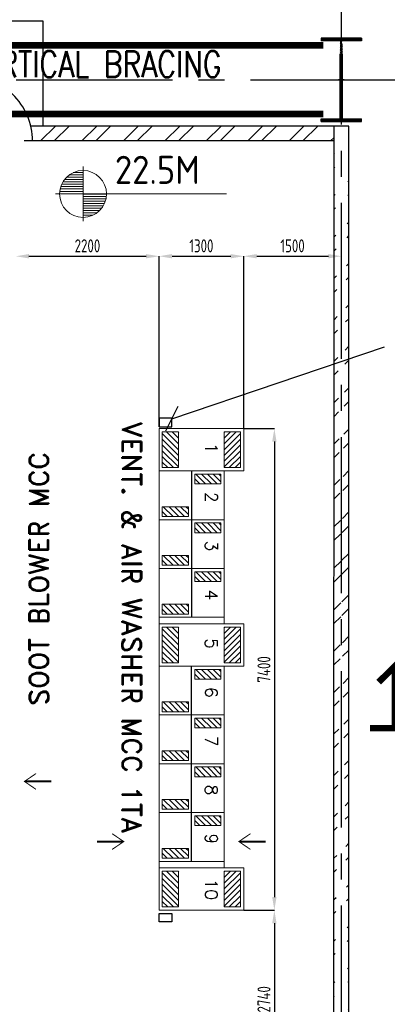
# Model space of a CAD drawing. Extents: x -11758 to 4934791, y -233543 to 1826789.
# Tile 16 of 107: x 89863 to 95509, y 108616 to 123746. Entities that reach past the tile are written whole.
import ezdxf

# ---------------------------------------------------------------- set-up
doc = ezdxf.new("R2010")
doc.units = 0
doc.header["$LTSCALE"] = 800
doc.header["$MEASUREMENT"] = 0
for name, pattern in [('CENTER', [2, 1.25, -0.25, 0.25, -0.25]), ('CENTER2', [1.125, 0.75, -0.125, 0.125, -0.125]), ('DASHDOT', [1, 0.5, -0.25, 0, -0.25])]:
    doc.linetypes.add(name, pattern=pattern)
doc.layers.get('0').update_dxf_attribs({"linetype": 'CONTINUOUS'})
doc.layers.get('DEFPOINTS').update_dxf_attribs({"linetype": 'CONTINUOUS'})
for name, color, linetype in [('COL', 1, 'CENTER'), ('GRID', 8, 'CENTER'), ('HATCH', 9, 'CONTINUOUS'), ('LTB', 5, 'CONTINUOUS'), ('panel', 32, 'CONTINUOUS'), ('SBMCC', 4, 'CONTINUOUS'), ('STR', 2, 'CONTINUOUS'), ('SWGR', 7, 'CONTINUOUS'), ('WALL', 6, 'CONTINUOUS')]:
    doc.layers.add(name, color=color, linetype=linetype)
for name, color, linetype, lineweight in [('DIM', 4, 'CONTINUOUS', 15), ('EQPT', 8, 'CONTINUOUS', 5), ('T', 3, 'CONTINUOUS', 15), ('TEXT', 3, 'CONTINUOUS', 15)]:
    doc.layers.add(name, color=color, linetype=linetype, lineweight=lineweight)
doc.styles.add('ROMAND', font='romand')
doc.styles.add('ROMANS', font='ISO9.shx', dxfattribs={"width": 0.8})
doc.styles.add('S1', font='SIMPLEX.SHX', dxfattribs={"height": 200})
doc.styles.add('S3', font='ROMANS1.SHX', dxfattribs={"width": 0.8})
doc.styles.get("Standard").update_dxf_attribs({"font": 'ISO9'})
doc.dimstyles.new('ROMANS', dxfattribs={"dimscale": 250, "dimtxt": 1.8, "dimasz": 2, "dimexe": 0, "dimexo": 0, "dimgap": 0.5, "dimtad": 1, "dimdec": 0, "dimzin": 0, "dimdsep": 46, "dimtxsty": 'ROMANS', "dimblk": 'OBLIQUE', "dimcen": 0, "dimclrd": 9, "dimclre": 9, "dimclrt": 4, "dimadec": 0, "dimazin": 0, "dimtfac": 1, "dimtdec": 0, "dimtix": 1, "dimtmove": 0, "dimatfit": 3, "dimldrblk": 'OBLIQUE', "dimfxl": 1, "dimtolj": 1, "dimtzin": 0, "dimarcsym": 0})
doc.dimstyles.new('STANDARD$0', dxfattribs={"dimtxt": 250, "dimasz": 200, "dimexe": 0, "dimexo": 0, "dimgap": 100, "dimtad": 1, "dimdec": 0, "dimzin": 0, "dimdsep": 46, "dimtxsty": 'S1', "dimcen": 0, "dimadec": 0, "dimazin": 0, "dimtfac": 1, "dimtdec": 0, "dimtmove": 2, "dimatfit": 3, "dimfxl": 1, "dimtolj": 1, "dimtzin": 0, "dimarcsym": 0})

# ---------------------------------------------------------------- blocks, each defined once
blk = doc.blocks.new('A$C14326149')
at = {"layer": 'COL'}
h = blk.add_hatch(dxfattribs=at)
h.set_pattern_fill('ANSI31', color=256, scale=100, style=0)
h.paths.add_polyline_path([(-310, -640), (-310, -600), (310, -600), (310, -640)])
h.paths.add_polyline_path([(310, 640), (310, 600), (-310, 600), (-310, 640)])
edge = h.paths.add_edge_path()
edge.add_line((-16, -600), (-16, 600))
edge.add_line((16, -600), (16, 600))
for p, q in [((310, 640), (-310, 640)), ((-310, 640), (-310, 600)), ((310, 640), (310, 600)), ((310, 600), (-310, 600)), ((-16, -600), (-16, 600)), ((16, -600), (16, 600)), ((-310, -600), (310, -600)), ((-310, -640), (-310, -600)), ((310, -640), (310, -600)), ((-310, -640), (310, -640))]:
    blk.add_line(p, q, dxfattribs=at)
at = {"layer": 'COL', "color": 2}
for p, q in [((0, -672), (0, 672)), ((44, 0), (-44, 0))]:
    blk.add_line(p, q, dxfattribs=at)
blk = doc.blocks.new('*D436')
at = {"layer": 'DEFPOINTS', "color": 0, "transparency": 16777216}
for p in [(89804, 120111), (92004, 120111), (92004, 117491)]:
    blk.add_point(p, dxfattribs=at)
at = {"layer": 'WALL', "color": 2, "lineweight": -2, "transparency": 16777216}
for p, q in [((90004, 120111), (91804, 120111)), ((92004, 117491), (92004, 120111))]:
    blk.add_line(p, q, dxfattribs=at)
at = {"layer": 'WALL', "color": 2, "transparency": 16777216}
for points in [[(90004, 120145), (90004, 120078), (89804, 120111)], [(91804, 120145), (91804, 120078), (92004, 120111)]]:
    blk.add_solid(points, dxfattribs=at)
at = {"layer": 'WALL', "color": 2, "transparency": 16777216, "insert": (90904, 120271), "char_height": 200, "attachment_point": 5, "style": 'ROMANS'}
blk.add_mtext('\\A1;2200', dxfattribs=at)
blk = doc.blocks.new('*D437')
at = {"layer": 'DEFPOINTS', "color": 0, "transparency": 16777216}
for p in [(93304, 120111), (92004, 119776), (93304, 117462)]:
    blk.add_point(p, dxfattribs=at)
at = {"layer": 'WALL', "color": 2, "lineweight": -2, "transparency": 16777216}
for p, q in [((92004, 119776), (92004, 120111)), ((92204, 120111), (93104, 120111)), ((93304, 117462), (93304, 120111))]:
    blk.add_line(p, q, dxfattribs=at)
at = {"layer": 'WALL', "color": 2, "transparency": 16777216}
for points in [[(92204, 120145), (92204, 120078), (92004, 120111)], [(93104, 120145), (93104, 120078), (93304, 120111)]]:
    blk.add_solid(points, dxfattribs=at)
at = {"layer": 'WALL', "color": 2, "transparency": 16777216, "insert": (92654, 120271), "char_height": 200, "attachment_point": 5, "style": 'ROMANS'}
blk.add_mtext('\\A1;1300', dxfattribs=at)
blk = doc.blocks.new('*D438')
at = {"layer": 'DEFPOINTS', "color": 0, "transparency": 16777216}
for p in [(93304, 120111), (94804, 120111), (94804, 120111)]:
    blk.add_point(p, dxfattribs=at)
at = {"layer": 'WALL', "color": 2, "lineweight": -2, "transparency": 16777216}
blk.add_line((93504, 120111), (94604, 120111), dxfattribs=at)
at = {"layer": 'WALL', "color": 2, "transparency": 16777216}
for points in [[(93504, 120145), (93504, 120078), (93304, 120111)], [(94604, 120145), (94604, 120078), (94804, 120111)]]:
    blk.add_solid(points, dxfattribs=at)
at = {"layer": 'WALL', "color": 2, "transparency": 16777216, "insert": (94054, 120271), "char_height": 200, "attachment_point": 5, "style": 'ROMANS'}
blk.add_mtext('\\A1;1500', dxfattribs=at)
blk = doc.blocks.new('*D440')
at = {"layer": 'DEFPOINTS', "color": 0, "transparency": 16777216}
for p in [(93304, 117462), (93304, 110062), (93775, 110062)]:
    blk.add_point(p, dxfattribs=at)
at = {"layer": 'WALL', "color": 2, "lineweight": -2, "transparency": 16777216}
for p, q in [((93304, 117462), (93775, 117462)), ((93775, 117262), (93775, 110262)), ((93304, 110062), (93775, 110062))]:
    blk.add_line(p, q, dxfattribs=at)
at = {"layer": 'WALL', "color": 2, "transparency": 16777216}
for points in [[(93741, 117262), (93808, 117262), (93775, 117462)], [(93741, 110262), (93808, 110262), (93775, 110062)]]:
    blk.add_solid(points, dxfattribs=at)
at = {"layer": 'WALL', "color": 2, "transparency": 16777216, "insert": (93615, 113762), "char_height": 200, "attachment_point": 5, "rotation": 90, "style": 'ROMANS'}
blk.add_mtext('\\A1;7400', dxfattribs=at)
blk = doc.blocks.new('*D444')
at = {"layer": 'DEFPOINTS', "color": 0, "transparency": 16777216}
for p in [(93775, 110062), (93775, 107322), (93775, 107322)]:
    blk.add_point(p, dxfattribs=at)
at = {"layer": 'WALL', "color": 2, "lineweight": -2, "transparency": 16777216}
blk.add_line((93775, 109862), (93775, 107522), dxfattribs=at)
at = {"layer": 'WALL', "color": 2, "transparency": 16777216}
for points in [[(93741, 109862), (93808, 109862), (93775, 110062)], [(93741, 107522), (93808, 107522), (93775, 107322)]]:
    blk.add_solid(points, dxfattribs=at)
at = {"layer": 'WALL', "color": 2, "transparency": 16777216, "insert": (93615, 108692), "char_height": 200, "attachment_point": 5, "rotation": 90, "style": 'ROMANS'}
blk.add_mtext('\\A1;2740', dxfattribs=at)
blk = doc.blocks.new('*X4')
at = {"color": 0}
for p, q in [((36226, 29425), (36330, 29425)), ((36115, 29325), (36330, 29325)), ((36132, 29350), (36330, 29350)), ((36154, 29375), (36330, 29375)), ((36183, 29400), (36330, 29400)), ((36081, 29225), (36330, 29225)), ((36085, 29250), (36330, 29250)), ((36092, 29275), (36330, 29275)), ((36102, 29300), (36330, 29300)), ((36080, 29200), (36330, 29200))]:
    blk.add_line(p, q, dxfattribs=at)
blk = doc.blocks.new('LL')
for p, q in [((-711, 0), (-711, 423)), ((-1136, 0), (-711, 0)), ((1493, 0), (-711, 0)), ((-711, 0), (-711, -418))]:
    blk.add_line(p, q)
for start, end in [(90, 180), (0, 90), (180, 270), (270, 0)]:
    blk.add_arc((-711, 0), 360, start, end)
at = {"xscale": 1.440000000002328, "yscale": 1.440000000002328, "zscale": 1.440000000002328}
blk.add_blockref('*X4', (-53026, -42044), dxfattribs=at)
at = {"xscale": 1.440000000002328, "yscale": 1.440000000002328, "zscale": 1.440000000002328, "rotation": 180}
blk.add_blockref('*X4', (51604, 42044), dxfattribs=at)
at = {"flags": 4}
blk.add_attdef('LEVEL', (-222, 154), '', height=432, dxfattribs=at)

msp = doc.modelspace()

# ---------------------------------------------------------------- hatches: boundary and pattern name
at = {"layer": 'HATCH'}
h = msp.add_hatch(dxfattribs=at)
h.set_pattern_fill('ANSI32', color=256, scale=1200, style=0)
h.set_pattern_definition([(45, (-151242.56, -132270.8), (-318.19805, 318.19805), []), (45, (-151030.42, -132270.8), (-318.19805, 318.19805), [])])
h.paths.add_polyline_path([(94691.4, 122110.9), (90032.1, 122111.6, -0.0574971), (90059.6, 121882.6), (94691.4, 121882.6)])
h = msp.add_hatch(dxfattribs=at)
h.set_pattern_fill('ANSI32', color=256, scale=1200, style=0)
h.set_pattern_definition([(45, (8248.18, -22037.7), (-318.198, 318.198), []), (45, (8460.3, -22037.7), (-318.198, 318.198), [])])
edge = h.paths.add_edge_path()
edge.add_line((94689.3, 108260.7), (94691.4, 122110.9))
edge.add_line((94918.8, 108032.4), (94919.1, 122110.9))
h = msp.add_hatch(dxfattribs=at)
h.set_pattern_fill('ANSI31', color=3, scale=500, angle=270, style=0)
h.set_pattern_definition([(315, (3099.13, 164623.215), (44.194174, 44.194174), [])])
h.paths.add_polyline_path([(92303.8, 116862.3), (92303.8, 117412.3), (92053.8, 117412.3), (92053.8, 116862.3)])
h = msp.add_hatch(dxfattribs=at)
h.set_pattern_fill('ANSI31', color=3, scale=500, angle=270, style=0)
h.set_pattern_definition([(225, (182208.38, 164623.215), (-44.194174, 44.194174), [])])
h.paths.add_polyline_path([(93003.8, 116862.3), (93003.8, 117412.3), (93253.8, 117412.3), (93253.8, 116862.3)])
h = msp.add_hatch(dxfattribs=at)
h.set_pattern_fill('ANSI31', color=3, scale=500, angle=270, style=0)
h.set_pattern_definition([(315, (6691.02, 163484.17), (44.194174, 44.194174), [])])
h.paths.add_polyline_path([(92953.8, 116612.3), (92953.8, 116762.3), (92553.8, 116762.3), (92553.8, 116612.3)])
h = msp.add_hatch(dxfattribs=at)
h.set_pattern_fill('ANSI31', color=3, scale=500, angle=270, style=0)
h.set_pattern_definition([(315, (6191.02, 162984.17), (44.194174, 44.194174), [])])
h.paths.add_polyline_path([(92453.8, 116112.3), (92453.8, 116262.3), (92053.8, 116262.3), (92053.8, 116112.3)])
h = msp.add_hatch(dxfattribs=at)
h.set_pattern_fill('ANSI31', color=3, scale=500, angle=270, style=0)
h.set_pattern_definition([(315, (6691.02, 162734.17), (44.194174, 44.194174), [])])
h.paths.add_polyline_path([(92953.8, 115862.3), (92953.8, 116012.3), (92553.8, 116012.3), (92553.8, 115862.3)])
h = msp.add_hatch(dxfattribs=at)
h.set_pattern_fill('ANSI31', color=3, scale=500, angle=270, style=0)
h.set_pattern_definition([(315, (6191.02, 162234.17), (44.194174, 44.194174), [])])
h.paths.add_polyline_path([(92453.8, 115362.3), (92453.8, 115512.3), (92053.8, 115512.3), (92053.8, 115362.3)])
h = msp.add_hatch(dxfattribs=at)
h.set_pattern_fill('ANSI31', color=3, scale=500, angle=270, style=0)
h.set_pattern_definition([(315, (6691.02, 161984.17), (44.194174, 44.194174), [])])
h.paths.add_polyline_path([(92953.8, 115112.3), (92953.8, 115262.3), (92553.8, 115262.3), (92553.8, 115112.3)])
h = msp.add_hatch(dxfattribs=at)
h.set_pattern_fill('ANSI31', color=3, scale=500, angle=270, style=0)
h.set_pattern_definition([(315, (6191.02, 161484.17), (44.194174, 44.194174), [])])
h.paths.add_polyline_path([(92453.8, 114612.3), (92453.8, 114762.3), (92053.8, 114762.3), (92053.8, 114612.3)])
h = msp.add_hatch(dxfattribs=at)
h.set_pattern_fill('ANSI31', color=3, scale=500, angle=270, style=0)
h.set_pattern_definition([(315, (3099.13, 161623.215), (44.194174, 44.194174), [])])
h.paths.add_polyline_path([(92303.8, 113862.3), (92303.8, 114412.3), (92053.8, 114412.3), (92053.8, 113862.3)])
h = msp.add_hatch(dxfattribs=at)
h.set_pattern_fill('ANSI31', color=3, scale=500, angle=270, style=0)
h.set_pattern_definition([(225, (182208.38, 161623.215), (-44.194174, 44.194174), [])])
h.paths.add_polyline_path([(93003.8, 113862.3), (93003.8, 114412.3), (93253.8, 114412.3), (93253.8, 113862.3)])
h = msp.add_hatch(dxfattribs=at)
h.set_pattern_fill('ANSI31', color=3, scale=500, angle=270, style=0)
h.set_pattern_definition([(315, (6691.02, 160484.17), (44.194174, 44.194174), [])])
h.paths.add_polyline_path([(92953.8, 113612.3), (92953.8, 113762.3), (92553.8, 113762.3), (92553.8, 113612.3)])
h = msp.add_hatch(dxfattribs=at)
h.set_pattern_fill('ANSI31', color=3, scale=500, angle=270, style=0)
h.set_pattern_definition([(315, (6191.02, 159984.17), (44.194174, 44.194174), [])])
h.paths.add_polyline_path([(92453.8, 113112.3), (92453.8, 113262.3), (92053.8, 113262.3), (92053.8, 113112.3)])
h = msp.add_hatch(dxfattribs=at)
h.set_pattern_fill('ANSI31', color=3, scale=500, angle=270, style=0)
h.set_pattern_definition([(315, (6691.02, 159734.17), (44.194174, 44.194174), [])])
h.paths.add_polyline_path([(92953.8, 112862.3), (92953.8, 113012.3), (92553.8, 113012.3), (92553.8, 112862.3)])
h = msp.add_hatch(dxfattribs=at)
h.set_pattern_fill('ANSI31', color=3, scale=500, angle=270, style=0)
h.set_pattern_definition([(315, (6191.02, 159234.17), (44.194174, 44.194174), [])])
h.paths.add_polyline_path([(92453.8, 112362.3), (92453.8, 112512.3), (92053.8, 112512.3), (92053.8, 112362.3)])
h = msp.add_hatch(dxfattribs=at)
h.set_pattern_fill('ANSI31', color=3, scale=500, angle=270, style=0)
h.set_pattern_definition([(315, (6691.02, 158984.17), (44.194174, 44.194174), [])])
h.paths.add_polyline_path([(92953.8, 112112.3), (92953.8, 112262.3), (92553.8, 112262.3), (92553.8, 112112.3)])
h = msp.add_hatch(dxfattribs=at)
h.set_pattern_fill('ANSI31', color=3, scale=500, angle=270, style=0)
h.set_pattern_definition([(315, (6191.02, 158484.17), (44.194174, 44.194174), [])])
h.paths.add_polyline_path([(92453.8, 111612.3), (92453.8, 111762.3), (92053.8, 111762.3), (92053.8, 111612.3)])
h = msp.add_hatch(dxfattribs=at)
h.set_pattern_fill('ANSI31', color=3, scale=500, angle=270, style=0)
h.set_pattern_definition([(315, (6691.02, 158234.17), (44.194174, 44.194174), [])])
h.paths.add_polyline_path([(92953.8, 111362.3), (92953.8, 111512.3), (92553.8, 111512.3), (92553.8, 111362.3)])
h = msp.add_hatch(dxfattribs=at)
h.set_pattern_fill('ANSI31', color=3, scale=500, angle=270, style=0)
h.set_pattern_definition([(315, (6191.02, 157734.17), (44.194174, 44.194174), [])])
h.paths.add_polyline_path([(92453.8, 110862.3), (92453.8, 111012.3), (92053.8, 111012.3), (92053.8, 110862.3)])
h = msp.add_hatch(dxfattribs=at)
h.set_pattern_fill('ANSI31', color=3, scale=500, angle=270, style=0)
h.set_pattern_definition([(315, (3099.13, 157873.215), (44.194174, 44.194174), [])])
h.paths.add_polyline_path([(92303.8, 110112.3), (92303.8, 110662.3), (92053.8, 110662.3), (92053.8, 110112.3)])
h = msp.add_hatch(dxfattribs=at)
h.set_pattern_fill('ANSI31', color=3, scale=500, angle=270, style=0)
h.set_pattern_definition([(225, (182208.38, 157873.215), (-44.194174, 44.194174), [])])
h.paths.add_polyline_path([(93003.8, 110112.3), (93003.8, 110662.3), (93253.8, 110662.3), (93253.8, 110112.3)])

# ---------------------------------------------------------------- linework, layer by layer
for p, q in [((90225.8, 123721.6), (88425.8, 123721.6)), ((90225.8, 122111.5), (90225.8, 123721.6))]:
    msp.add_line(p, q)
at = {"color": 0}
for p, q in [((92503.8, 116812.3), (92503.8, 115312.3)), ((92503.8, 115312.3), (92503.8, 114562.3)), ((92503.8, 110812.3), (92503.8, 113812.3))]:
    msp.add_line(p, q, dxfattribs=at)
at = {"color": 0, "lineweight": 9, "const_width": 15}
for points in [[(90113.4, 112161.3), (89946.9, 112048), (90347.4, 112048)], [(91282.7, 111237.7), (91449.2, 111124.5), (91048.7, 111124.5)], [(93407.6, 111237.7), (93241.1, 111124.5), (93641.6, 111124.5)]]:
    msp.add_lwpolyline(points, dxfattribs=at)
at = {"layer": 'EQPT', "color": 0}
for p, q in [((92303.8, 117412.3), (92053.8, 117412.3)), ((92053.8, 117412.3), (92053.8, 116862.3)), ((92303.8, 117412.3), (92303.8, 116862.3)), ((93003.8, 117412.3), (93253.8, 117412.3)), ((93003.8, 117412.3), (93003.8, 116862.3)), ((93253.8, 117412.3), (93253.8, 116862.3)), ((93303.8, 116812.3), (92003.8, 116812.3)), ((92053.8, 116862.3), (92303.8, 116862.3)), ((93253.8, 116862.3), (93003.8, 116862.3)), ((93003.8, 116812.3), (93003.8, 115312.3)), ((93003.8, 116062.3), (92003.8, 116062.3)), ((93003.8, 115312.3), (92003.8, 115312.3)), ((93003.8, 115312.3), (92003.8, 115312.3)), ((93003.8, 115312.3), (93003.8, 114462.3)), ((93003.8, 114562.3), (92003.8, 114562.3)), ((93303.8, 114462.3), (92003.8, 114462.3)), ((92303.8, 114412.3), (92053.8, 114412.3)), ((92053.8, 114412.3), (92053.8, 113862.3)), ((92303.8, 114412.3), (92303.8, 113862.3)), ((93003.8, 114412.3), (93253.8, 114412.3)), ((93003.8, 114412.3), (93003.8, 113862.3)), ((93253.8, 114412.3), (93253.8, 113862.3)), ((93303.8, 113812.3), (92003.8, 113812.3)), ((92053.8, 113862.3), (92303.8, 113862.3)), ((93253.8, 113862.3), (93003.8, 113862.3)), ((93003.8, 113812.3), (93003.8, 110712.3)), ((93003.8, 113062.3), (92003.8, 113062.3)), ((93003.8, 112312.3), (92003.8, 112312.3)), ((93003.8, 111562.3), (92003.8, 111562.3)), ((93003.8, 110812.3), (92003.8, 110812.3)), ((93003.8, 110812.3), (92003.8, 110812.3)), ((93303.8, 110712.3), (92003.8, 110712.3)), ((92303.8, 110662.3), (92053.8, 110662.3)), ((92053.8, 110662.3), (92053.8, 110112.3)), ((92303.8, 110662.3), (92303.8, 110112.3)), ((93003.8, 110662.3), (93253.8, 110662.3)), ((93003.8, 110662.3), (93003.8, 110112.3)), ((93253.8, 110662.3), (93253.8, 110112.3)), ((92053.8, 110112.3), (92303.8, 110112.3)), ((93253.8, 110112.3), (93003.8, 110112.3))]:
    msp.add_line(p, q, dxfattribs=at)
for points in [[(93303.8, 116812.3), (93303.8, 117462.3), (92003.8, 117462.3), (92003.8, 115312.3)], [(92003.8, 115312.3), (92003.8, 110062.3), (93303.8, 110062.3), (93303.8, 110712.3)], [(93303.8, 113812.3), (93303.8, 114462.3)]]:
    msp.add_lwpolyline(points, dxfattribs=at)
for points in [[(92553.8, 116762.3), (92553.8, 116612.3), (92953.8, 116612.3), (92953.8, 116762.3)], [(92053.8, 116112.3), (92053.8, 116262.3), (92453.8, 116262.3), (92453.8, 116112.3)], [(92553.8, 116012.3), (92553.8, 115862.3), (92953.8, 115862.3), (92953.8, 116012.3)], [(92053.8, 115362.3), (92053.8, 115512.3), (92453.8, 115512.3), (92453.8, 115362.3)], [(92553.8, 115262.3), (92553.8, 115112.3), (92953.8, 115112.3), (92953.8, 115262.3)], [(92053.8, 114612.3), (92053.8, 114762.3), (92453.8, 114762.3), (92453.8, 114612.3)], [(92553.8, 113762.3), (92553.8, 113612.3), (92953.8, 113612.3), (92953.8, 113762.3)], [(92053.8, 113112.3), (92053.8, 113262.3), (92453.8, 113262.3), (92453.8, 113112.3)], [(92553.8, 113012.3), (92553.8, 112862.3), (92953.8, 112862.3), (92953.8, 113012.3)], [(92053.8, 112362.3), (92053.8, 112512.3), (92453.8, 112512.3), (92453.8, 112362.3)], [(92553.8, 112262.3), (92553.8, 112112.3), (92953.8, 112112.3), (92953.8, 112262.3)], [(92053.8, 111612.3), (92053.8, 111762.3), (92453.8, 111762.3), (92453.8, 111612.3)], [(92553.8, 111512.3), (92553.8, 111362.3), (92953.8, 111362.3), (92953.8, 111512.3)], [(92053.8, 110862.3), (92053.8, 111012.3), (92453.8, 111012.3), (92453.8, 110862.3)]]:
    msp.add_lwpolyline(points, close=True, dxfattribs=at)
at = {"layer": 'GRID', "linetype": 'CENTER2', "ltscale": 4}
for p, q in [((94803.8, 104133.2), (94803.8, 131068.5)), ((64609.6, 122822.4), (107856.3, 122822.4))]:
    msp.add_line(p, q, dxfattribs=at)
at = {"layer": 'LTB', "linetype": 'Continuous', "const_width": 100, "flags": 128}
msp.add_lwpolyline([(95242.4, 112858.6), (95627, 112858.6), (95627, 113812.1), (95377.8, 113566.5)], dxfattribs=at)
at = {"layer": 'SBMCC'}
for points in [[(92003.8, 117491.5), (92197.8, 117491.5), (92197.8, 117620.5), (92003.8, 117620.5)], [(92003.8, 110012.3), (92197.8, 110012.3), (92197.8, 109883.3), (92003.8, 109883.3)]]:
    msp.add_lwpolyline(points, close=True, dxfattribs=at)
at = {"layer": 'STR', "color": 7, "linetype": 'DASHDOT', "const_width": 100}
for points in [[(84078.8, 123352.5), (94528.8, 123352.5)], [(84078.8, 122297.5), (94528.8, 122297.5)]]:
    msp.add_lwpolyline(points, dxfattribs=at)
at = {"layer": 'SWGR', "linetype": 'Continuous', "ltscale": 0.5, "const_width": 15}
for points in [[(90113.4, 111919), (89946.9, 112032.3), (90347.4, 112032.3)], [(91282.7, 110995.5), (91449.2, 111108.7), (91048.7, 111108.7)], [(93407.6, 110995.5), (93241.1, 111108.7), (93641.6, 111108.7)]]:
    msp.add_lwpolyline(points, dxfattribs=at)
at = {"layer": 'WALL'}
for p, q in [((94919.1, 122110.9), (90032.1, 122111.6)), ((94689.3, 108260.7), (94691.4, 122110.9)), ((94918.8, 108032.4), (94919.1, 122110.9)), ((94691.4, 121882.6), (89931.7, 121882.6))]:
    msp.add_line(p, q, dxfattribs=at)
msp.add_arc((89053.6, 121877.9), 1006, 0.31567, 91.7103, dxfattribs=at)

# ---------------------------------------------------------------- block references
at = {"layer": 'DIM'}
msp.add_blockref('A$C14326149', (94803.8, 122822.5), dxfattribs=at)
at = {"layer": 'TEXT'}
msp.add_blockref('LL', (91547.2, 121068.5), dxfattribs=at).add_auto_attribs({'LEVEL': '22.5M'})

# ---------------------------------------------------------------- texts
at = {"layer": 'panel', "color": 0, "style": 'ROMAND'}
for s, p in [('1', (92713.3, 117239.7)), ('2', (92713.3, 116489.7)), ('3', (92713.3, 115739.7)), ('4', (92713.3, 114989.7)), ('5', (92713.3, 114239.7)), ('6', (92713.3, 113489.7)), ('7', (92713.3, 112739.7)), ('8', (92713.3, 111989.7)), ('9', (92713.3, 111239.7)), ('10', (92713.3, 110543.7))]:
    msp.add_text(s, height=189, rotation=270, dxfattribs=at).set_placement(p)
at = {"layer": 'SBMCC', "style": 'ROMAND'}
msp.add_text('SOOT BLOWER MCC  ', height=300, rotation=90, dxfattribs=at).set_placement((90307.5, 113207.1))
at = {"layer": 'SBMCC', "insert": (91734.8, 117574.1), "char_height": 300, "width": 7317.826, "attachment_point": 1, "rotation": 270, "style": 'ROMAND'}
msp.add_mtext('VENT. & AIR WASHER MCC 1TA', dxfattribs=at)
at = {"layer": 'T', "insert": (89041.4, 123263.7), "char_height": 400, "width": 9254.512, "attachment_point": 1, "style": 'S3'}
msp.add_mtext('VERTICAL BRACING', dxfattribs=at)

# ---------------------------------------------------------------- dimensions: what is measured, and where the dimension line sits
at = {"layer": 'WALL'}
for base, p1, p2, picture, middle in [((92003.8, 120111.5), (89803.8, 120111.5), (92003.8, 117491.5), '*D436', (90903.8, 120271.5)), ((93303.8, 120111.5), (92003.8, 119776.4), (93303.8, 117462.3), '*D437', (92653.8, 120271.5)), ((94803.8, 120111.5), (93303.8, 120111.5), (94803.8, 120111.5), '*D438', (94053.8, 120271.5))]:
    dim = msp.add_linear_dim(base=base, p1=p1, p2=p2, dimstyle='STANDARD$0', override={"dimscale": 100, "dimtxt": 2, "dimasz": 2, "dimgap": 0.6, "dimtxsty": 'ROMANS', "dimclrd": 2, "dimclre": 2, "dimclrt": 2, "dimtix": 1, "dimfxl": 0.5}, dxfattribs=at)
    dim.commit()
    dim.dimension.update_dxf_attribs({"geometry": picture, "text_midpoint": middle})
for base, p1, p2, picture, middle in [((93774.8, 110062.3), (93303.8, 117462.3), (93303.8, 110062.3), '*D440', (93614.8, 113762.3)), ((93774.8, 107322.4), (93774.8, 110062.3), (93774.8, 107322.4), '*D444', (93614.8, 108692.4))]:
    dim = msp.add_linear_dim(base=base, p1=p1, p2=p2, angle=90, dimstyle='STANDARD$0', override={"dimscale": 100, "dimtxt": 2, "dimasz": 2, "dimgap": 0.6, "dimtxsty": 'ROMANS', "dimclrd": 2, "dimclre": 2, "dimclrt": 2, "dimtix": 1, "dimfxl": 0.5}, dxfattribs=at)
    dim.commit()
    dim.dimension.update_dxf_attribs({"geometry": picture, "text_midpoint": middle})

# ---------------------------------------------------------------- leaders
at = {"layer": 'EQPT'}
msp.add_leader([(92197.8, 117613.2), (95467.5, 118716.7)], dimstyle='ROMANS', override={"dimscale": 1, "dimtxt": 250, "dimasz": 300, "dimexo": 100, "dimgap": 100, "dimtad": 0, "dimclrd": 7, "dimclre": 7, "dimclrt": 7}, dxfattribs=at)

doc.saveas('drawing.dxf')
